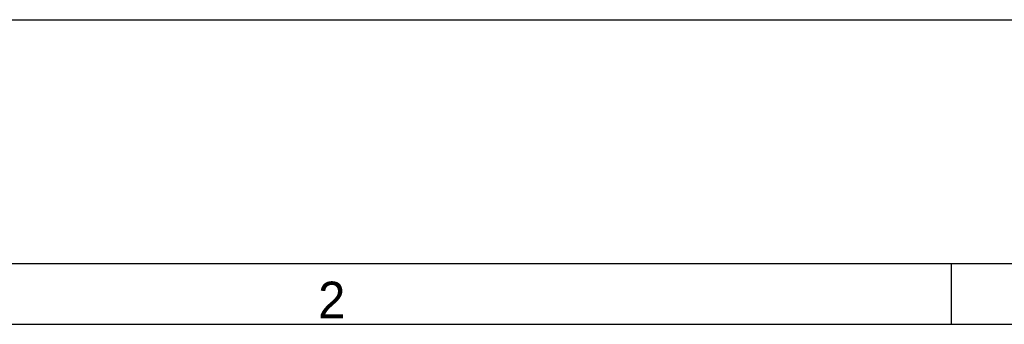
# Model space of a CAD drawing. Header units: inches. Extents: x 0 to 46.8, y 0 to 33.1.
# Tile 5 of 19: x 11.7 to 18.1, y 31.1 to 33.1. Entities that reach past the tile are written whole.
import ezdxf

# ---------------------------------------------------------------- set-up
doc = ezdxf.new("R2010")
doc.units = ezdxf.units.IN
doc.header["$LTSCALE"] = 2.572441
doc.header["$MEASUREMENT"] = 0
doc.layers.add('TOPRW07-FORMAT', color=7, linetype='CONTINUOUS')
doc.styles.add('TEXTSTYLE_2', font='gothic.ttf')

msp = doc.modelspace()

# ---------------------------------------------------------------- linework, layer by layer
at = {"layer": 'TOPRW07-FORMAT', "color": 7, "linetype": 'CONTINUOUS'}
for p, q in [((0, 33.070866), (46.771654, 33.070866)), ((1.574803, 31.496063), (45.19685, 31.496063)), ((17.716535, 31.102362), (17.716535, 31.496063)), ((1.968504, 31.102362), (44.80315, 31.102362))]:
    msp.add_line(p, q, dxfattribs=at)

# ---------------------------------------------------------------- texts
at = {"layer": 'TOPRW07-FORMAT', "color": 7, "linetype": 'CONTINUOUS', "insert": (13.622047, 31.377953), "char_height": 0.23622, "width": 0.18110236, "attachment_point": 1, "line_spacing_factor": 0.9, "style": 'TEXTSTYLE_2'}
msp.add_mtext('2', dxfattribs=at)

doc.saveas('drawing.dxf')
